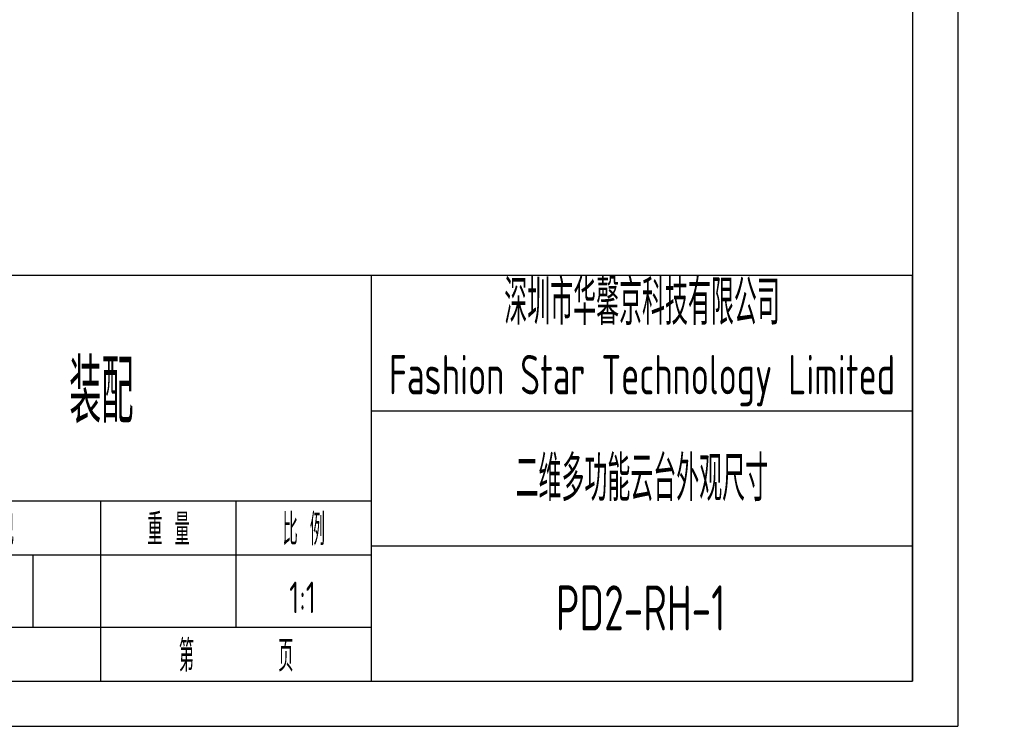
# Model space of a CAD drawing. Header units: inches. Extents: x -26 to 400, y -5 to 292.
# Tile 3 of 6: x 291 to 400, y -5 to 73. Entities that reach past the tile are written whole.
import ezdxf
from ezdxf.enums import TextEntityAlignment as Align

# ---------------------------------------------------------------- set-up
doc = ezdxf.new("R2010")
doc.units = ezdxf.units.IN
doc.header["$MEASUREMENT"] = 0
for name, color, linetype in [('1轮廓实线层', 7, 'Continuous'), ('2细线层', 4, 'Continuous'), ('6文字层', 3, 'Continuous'), ('图框层', 7, 'Continuous')]:
    doc.layers.add(name, color=color, linetype=linetype)
doc.styles.add('PC_TEXTSTYLE', font='ISOCP.SHX', dxfattribs={"width": 0.707, "bigfont": 'GBCBIG.SHX'})
doc.styles.add('PC_TEXTSTYLE4', font='ISOCP.SHX', dxfattribs={"width": 0.707, "bigfont": 'GBCBIG.SHX'})

# ---------------------------------------------------------------- blocks, each defined once
blk = doc.blocks.new('ZwmFrameMain_A3^_^无分区图框^_^landscape')
at = {"layer": '1轮廓实线层'}
for p in [(390, 287), (0, 0)]:
    blk.add_line(p, (390, 0), dxfattribs=at)
at = {"layer": '2细线层'}
for p in [(395, 292), (-25, -5)]:
    blk.add_line(p, (395, -5), dxfattribs=at)
blk = doc.blocks.new('ZwmFrameMain_标题栏1')
at = {"layer": '1轮廓实线层'}
for p, q in [((0, 45), (-180, 45)), ((0, 0), (0, 45)), ((-60, 30), (0, 30)), ((-180, 20), (-60, 20)), ((-60, 15), (0, 15)), ((-180, 0), (0, 0))]:
    blk.add_line(p, q, dxfattribs=at)
at = {"layer": '1轮廓实线层', "color": 7}
blk.add_line((-60, 0), (-60, 45), dxfattribs=at)
at = {"layer": '2细线层'}
for p, q in [((-90, 0), (-90, 20)), ((-75, 6), (-75, 20)), ((-120, 14), (-60, 14)), ((-97.5, 6), (-97.5, 14)), ((-120, 6), (-60, 6))]:
    blk.add_line(p, q, dxfattribs=at)
at = {"layer": '6文字层', "style": 'PC_TEXTSTYLE', "width": 0.667}
for s, p in [(' 图 样 标 记 ', (-105, 17)), (' 重 量 ', (-82.5, 17)), (' 比 例 ', (-67.5, 17)), ('第       页', (-75, 3))]:
    blk.add_text(s, height=3.5, dxfattribs=at).set_placement(p, align=Align.MIDDLE)
at = {"layer": '6文字层', "style": 'PC_TEXTSTYLE', "flags": 8}
for tag, height, width, p, p2 in [('企业名称', 5, 3.445461, (-54.29, 34.82), (-5.27, 34.82)), ('产品名称或材料标记', 7, 1.034456, (-113.46, 28.64), (-66.42, 28.64)), ('图样名称', 5, 3.480264, (-54.79, 19.98), (-5.27, 19.98)), ('标准化', 3.5, 1.756036, (-133.83, 15.37), (-120.75, 15.37)), ('重量', 3.5, 2.448074, (-88.46, 7.54), (-76.55, 7.54)), ('比例', 3.5, 2.367734, (-73.35, 7.54), (-61.93, 7.54)), ('图样代号', 5, 3.489916, (-54.79, 5.63), (-5.52, 5.63)), ('审核', 3.5, 2.723972, (-163.99, 5.37), (-150.63, 5.37)), ('工艺', 3.5, 2.851598, (-164.21, 0.37), (-150.89, 0.37)), ('共几页', 3.5, 0.953151, (-108.58, 1.48), (-101.56, 1.48)), ('日期', 3.5, 2.733185, (-133.83, 0.37), (-120.75, 0.37))]:
    blk.add_attdef(tag, text='', height=height, dxfattribs=dict(at, width=width)).set_placement(p, p2, align=Align.FIT)
at = {"layer": '6文字层', "style": 'PC_TEXTSTYLE', "width": 9.901758, "flags": 8}
blk.add_attdef('设计', text='', height=3.5, rotation=359.5768, dxfattribs=at).set_placement((-164.23, 15.37), (-150.37, 15.27), align=Align.FIT)
at = {"layer": '6文字层', "color": 3, "style": 'PC_TEXTSTYLE', "width": 0.96618, "flags": 8}
blk.add_attdef('第几页', text='', height=3.5, dxfattribs=at).set_placement((-78.29, 1.5), (-71.16, 1.5), align=Align.FIT)
at = {"layer": '6文字层', "color": 0, "style": 'PC_TEXTSTYLE', "width": 0.715273, "flags": 8}
blk.add_attdef('图纸张数', text='', height=3.5, dxfattribs=at).set_placement((-2.66, -3.87), (4.46, -3.87), align=Align.FIT)

msp = doc.modelspace()

# ---------------------------------------------------------------- block references
at = {"layer": '图框层'}
msp.add_blockref('ZwmFrameMain_A3^_^无分区图框^_^landscape', (0, 0), dxfattribs=at)
ref = msp.add_blockref('ZwmFrameMain_标题栏1', (390, 0), dxfattribs=at)
ref.add_attrib('产品名称或材料标记', '装配', dxfattribs={"layer": '6文字层', "height": 7, "style": 'PC_TEXTSTYLE', "width": 0.707}).set_placement((300.058, 28.635), align=Align.CENTER)
ref.add_attrib('图样名称', '二维多功能云台外观尺寸', dxfattribs={"layer": '6文字层', "height": 5, "style": 'PC_TEXTSTYLE', "width": 0.707}).set_placement((359.973, 19.978), align=Align.CENTER)
ref.add_attrib('图样代号', 'PD2-RH-1', dxfattribs={"layer": '6文字层', "height": 5, "style": 'PC_TEXTSTYLE', "width": 0.707}).set_placement((359.85, 5.63), align=Align.CENTER)
ref.add_attrib('比例', '1:1', dxfattribs={"layer": '6文字层', "height": 3.5, "style": 'PC_TEXTSTYLE', "width": 0.707}).set_placement((322.359, 7.542), align=Align.CENTER)

# ---------------------------------------------------------------- texts
at = {"layer": '6文字层', "insert": (360, 37.5), "char_height": 4.375, "width": 60, "attachment_point": 5, "style": 'PC_TEXTSTYLE4'}
msp.add_mtext('{\\H1.142857x;深圳市华馨京科技有限公司}\\P\\pxsm1,qc;Fashion Star Technology Limited', dxfattribs=at)

doc.saveas('drawing.dxf')
